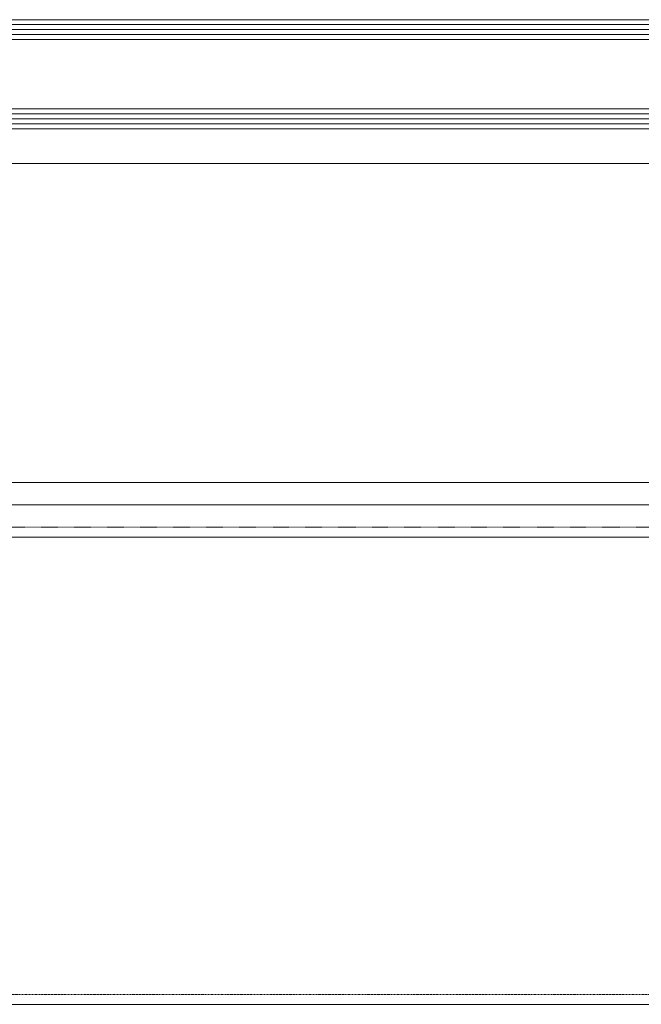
# Model space of a CAD drawing. Header units: millimetres. Extents: x -226731 to 126254, y -16359 to 60195.
# Tile 50 of 256: x -165241 to -165116, y 20779 to 20978. Entities that reach past the tile are written whole.
import ezdxf

# ---------------------------------------------------------------- set-up
doc = ezdxf.new("R2010")
doc.units = ezdxf.units.MM
doc.header["$LTSCALE"] = 0.1
doc.header["$MEASUREMENT"] = 0
doc.linetypes.add('HIDDEN', pattern=[0.375, 0.25, -0.125])
doc.layers.add('3_Hatch', color=8, linetype='Continuous', lineweight=0)

# ---------------------------------------------------------------- blocks, each defined once
blk = doc.blocks.new('*U429')
at = {"layer": '3_Hatch', "color": 8}
for p, q in [((-29.99, 199.78), (-1150, 199.78)), ((-28.4, 105.47), (-1150, 105.47)), ((-30.03, 98.97), (-1150, 98.97)), ((-29.51, 94.41), (-1150, 94.41)), ((-29.56, 30.01), (-1150, 30.01)), ((-1150, 23, 0), (-7.48, 23)), ((-1150, 22, 0), (-7.48, 22)), ((-1150, 21, 0), (-7.48, 21)), ((-1150, 20, 0), (-7.48, 20)), ((-1150, 19, 0), (-7.48, 19)), ((-1150, 5, 0), (-7.48, 5)), ((-1150, 4, 0), (-7.48, 4)), ((-1150, 3, 0), (-7.48, 3)), ((-1150, 2, 0), (-7.48, 2)), ((-1150, 1, 0), (-7.48, 1))]:
    blk.add_line(p, q, dxfattribs=at)
at = {"layer": '3_Hatch', "color": 8, "linetype": 'HIDDEN', "ltscale": 5}
blk.add_line((-29.99, 197.78), (-1150, 197.78), dxfattribs=at)
at = {"layer": '3_Hatch', "color": 8, "linetype": 'HIDDEN'}
blk.add_line((-30.03, 103.48), (-1150, 103.48), dxfattribs=at)

msp = doc.modelspace()

# ---------------------------------------------------------------- block references
at = {"layer": '3_Hatch', "color": 8, "rotation": 179.9999999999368}
msp.add_blockref('*U429', (-165371.95, 20978.95), dxfattribs=at)

doc.saveas('drawing.dxf')
